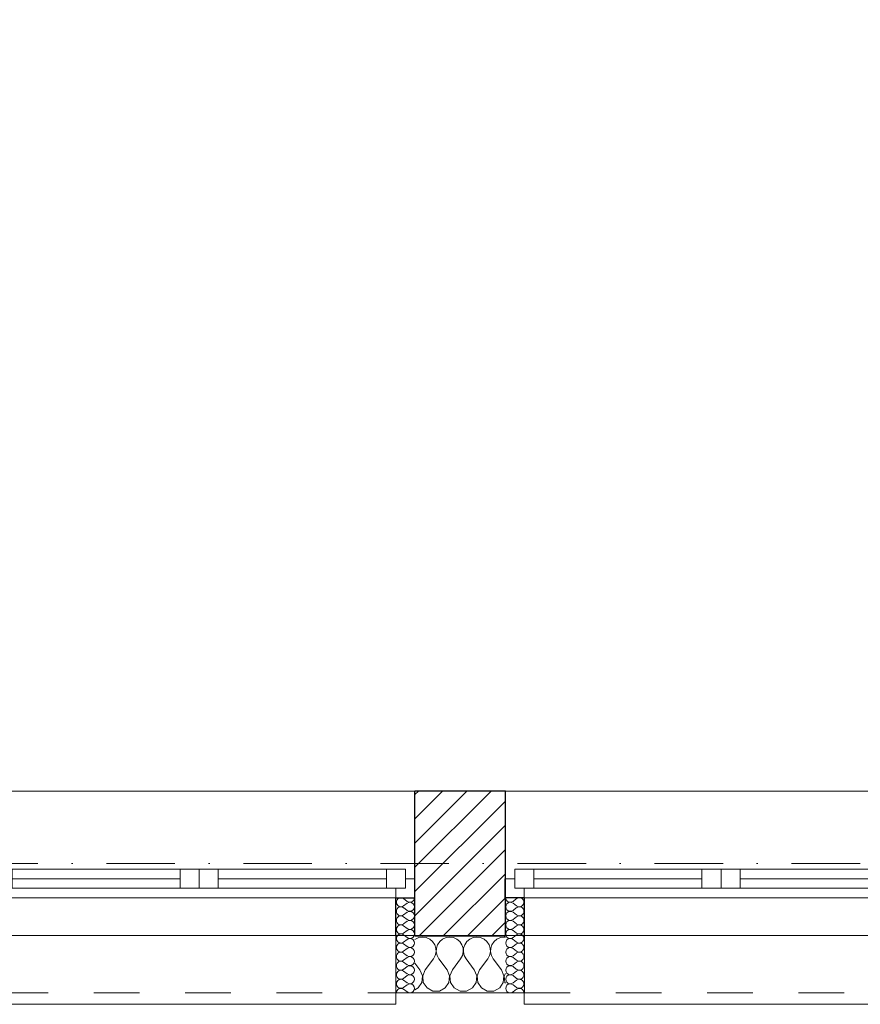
# Model space of a CAD drawing. Header units: millimetres. Extents: x 172139 to 266886, y 98118 to 138225.
# Tile 47 of 57: x 209370 to 211579, y 106825 to 109411. Entities that reach past the tile are written whole.
import ezdxf

# ---------------------------------------------------------------- set-up
doc = ezdxf.new("R2010")
doc.units = ezdxf.units.MM
doc.header["$MEASUREMENT"] = 0
doc.linetypes.add('Kropki i Kreski', pattern=[360, 180, -90, 0, -90])
doc.linetypes.add('Przerywana', pattern=[240, 120, -120])
for name, color, linetype in [('Konstrukcja - Siatki mod', 7, 'Continuous'), ('KR_INW', 7, 'Continuous'), ('NAPIS_SODON', 7, 'Continuous'), ('Okna ArchiCADa', 7, 'Continuous')]:
    doc.layers.add(name, color=color, linetype=linetype)
doc.layers.add('Konstrukcja - Siatki mod_Nr_pióra__48', color=7, linetype='Continuous', lineweight=15, true_color=0xa80f02)
doc.layers.add('KR_INW_Nr_pióra__102', color=7, linetype='Continuous', lineweight=5, true_color=0xcccccc)
for name, color, linetype, lineweight in [('KR_INW_Nr_pióra__101', 252, 'Continuous', 5), ('KR_INW_Nr_pióra__27', 7, 'Continuous', 25), ('KR_INW_Nr_pióra__47', 7, 'Continuous', 15), ('NAPIS_SODON_Nr_pióra__1', 7, 'Continuous', 13), ('Okna ArchiCADa_Nr_pióra__1', 7, 'Continuous', 13), ('Okna ArchiCADa_Nr_pióra__27', 7, 'Continuous', 25)]:
    doc.layers.add(name, color=color, linetype=linetype, lineweight=lineweight)

# ---------------------------------------------------------------- blocks, each defined once
blk = doc.blocks.new('Strop_1', base_point=(179225, 121523.3))
at = {"layer": 'NAPIS_SODON_Nr_pióra__1', "linetype": 'Continuous', "flags": 128}
blk.add_lwpolyline([(179225, 121523.3), (179225.9, 107003.8), (250898.3, 107008.3), (250897.4, 121527.8)], close=True, dxfattribs=at)
blk = doc.blocks.new('*X159')
at = {"layer": 'KR_INW_Nr_pióra__102', "linetype": 'Continuous'}
for p, q in [((210409.8, 106996.2), (210408.5, 106995.1)), ((210418.8, 107000.2), (210409.8, 106996.2)), ((210428.6, 107001.6), (210418.8, 107000.2)), ((210438.3, 107000.2), (210428.6, 107001.6)), ((210447.3, 106996.2), (210438.3, 107000.2)), ((210454.9, 106989.9), (210447.3, 106996.2)), ((210481.2, 106996.2), (210473.6, 106989.9)), ((210490.2, 107000.2), (210481.2, 106996.2)), ((210500, 107001.6), (210490.2, 107000.2)), ((210509.8, 107000.2), (210500, 107001.6)), ((210518.8, 106996.2), (210509.8, 107000.2)), ((210526.4, 106989.9), (210518.8, 106996.2)), ((210552.7, 106996.2), (210545.1, 106989.9)), ((210561.7, 107000.2), (210552.7, 106996.2)), ((210571.4, 107001.6), (210561.7, 107000.2)), ((210581.2, 107000.2), (210571.4, 107001.6)), ((210590.2, 106996.2), (210581.2, 107000.2)), ((210597.8, 106989.9), (210590.2, 106996.2)), ((210624.1, 106996.2), (210616.5, 106989.9)), ((210633.1, 107000.2), (210624.1, 106996.2)), ((210642.9, 107001.6), (210633.1, 107000.2)), ((210646.1, 107001.1), (210642.9, 107001.6)), ((210460.5, 106981.8), (210454.9, 106989.9)), ((210463.7, 106972.5), (210460.5, 106981.8)), ((210464.1, 106962.6), (210463.7, 106972.5)), ((210464.9, 106972.5), (210464.4, 106962.6)), ((210468.1, 106981.8), (210464.9, 106972.5)), ((210473.6, 106989.9), (210468.1, 106981.8)), ((210531.9, 106981.8), (210526.4, 106989.9)), ((210535.1, 106972.5), (210531.9, 106981.8)), ((210535.6, 106962.6), (210535.1, 106972.5)), ((210536.3, 106972.5), (210535.9, 106962.6)), ((210539.5, 106981.8), (210536.3, 106972.5)), ((210545.1, 106989.9), (210539.5, 106981.8)), ((210603.4, 106981.8), (210597.8, 106989.9)), ((210606.5, 106972.5), (210603.4, 106981.8)), ((210607, 106962.6), (210606.5, 106972.5)), ((210607.8, 106972.5), (210607.3, 106962.6)), ((210610.9, 106981.8), (210607.8, 106972.5)), ((210616.5, 106989.9), (210610.9, 106981.8)), ((210435.7, 106915.9), (210457.1, 106944.4)), ((210457.1, 106944.4), (210461.9, 106953.1)), ((210461.9, 106953.1), (210464.1, 106962.6)), ((210464.4, 106962.6), (210466.7, 106953.1)), ((210466.7, 106953.1), (210471.4, 106944.4)), ((210492.9, 106915.9), (210471.4, 106944.4)), ((210507.1, 106915.9), (210528.6, 106944.4)), ((210528.6, 106944.4), (210533.3, 106953.1)), ((210533.3, 106953.1), (210535.6, 106962.6)), ((210535.9, 106962.6), (210538.1, 106953.1)), ((210538.1, 106953.1), (210542.9, 106944.4)), ((210564.3, 106915.9), (210542.9, 106944.4)), ((210578.6, 106915.9), (210600, 106944.4)), ((210600, 106944.4), (210604.8, 106953.1)), ((210604.8, 106953.1), (210607, 106962.6)), ((210607.3, 106962.6), (210609.5, 106953.1)), ((210609.5, 106953.1), (210614.3, 106944.4)), ((210635.7, 106915.9), (210614.3, 106944.4)), ((210421.4, 106915.9), (210408.5, 106933.1)), ((210428.2, 106899.8), (210421.4, 106915.9)), ((210426.5, 106882.5), (210428.2, 106899.8)), ((210435.7, 106915.9), (210429, 106899.8)), ((210429, 106899.8), (210430.6, 106882.5)), ((210499.6, 106899.8), (210492.9, 106915.9)), ((210497.9, 106882.5), (210499.6, 106899.8)), ((210507.1, 106915.9), (210500.4, 106899.8)), ((210500.4, 106899.8), (210502.1, 106882.5)), ((210571, 106899.8), (210564.3, 106915.9)), ((210569.4, 106882.5), (210571, 106899.8)), ((210578.6, 106915.9), (210571.8, 106899.8)), ((210571.8, 106899.8), (210573.5, 106882.5)), ((210642.4, 106899.8), (210635.7, 106915.9)), ((210640.8, 106882.5), (210642.4, 106899.8)), ((210646.1, 106906.4), (210643.3, 106899.8)), ((210643.3, 106899.8), (210644.9, 106882.5)), ((210408.5, 106863.5), (210416.9, 106868)), ((210416.9, 106868), (210426.5, 106882.5)), ((210430.6, 106882.5), (210440.3, 106868)), ((210440.3, 106868), (210455.6, 106859.8)), ((210473, 106859.8), (210488.3, 106868)), ((210488.3, 106868), (210497.9, 106882.5)), ((210502.1, 106882.5), (210511.7, 106868)), ((210511.7, 106868), (210527, 106859.8)), ((210544.4, 106859.8), (210559.7, 106868)), ((210559.7, 106868), (210569.4, 106882.5)), ((210573.5, 106882.5), (210583.1, 106868)), ((210583.1, 106868), (210598.4, 106859.8)), ((210615.8, 106859.8), (210631.2, 106868)), ((210631.2, 106868), (210640.8, 106882.5)), ((210644.9, 106882.5), (210646.1, 106880.8)), ((210455.6, 106859.8), (210473, 106859.8)), ((210527, 106859.8), (210544.4, 106859.8)), ((210598.4, 106859.8), (210615.8, 106859.8))]:
    blk.add_line(p, q, dxfattribs=at)
blk = doc.blocks.new('*X196')
at = {"layer": 'KR_INW_Nr_pióra__102', "linetype": 'Continuous'}
for p, q in [((210388.2, 107095.6), (210378.7, 107102.8)), ((210388.2, 107090.9), (210378.7, 107083.7)), ((210388.2, 107071.8), (210378.7, 107079)), ((210388.2, 107067), (210378.7, 107059.9)), ((210388.2, 107048), (210378.7, 107055.1)), ((210388.2, 107043.2), (210378.7, 107036.1)), ((210388.2, 107024.2), (210378.7, 107031.3)), ((210388.2, 107019.4), (210378.7, 107012.3)), ((210388.2, 107000.4), (210378.7, 107007.5)), ((210388.2, 106995.6), (210378.7, 106988.5)), ((210388.2, 106976.6), (210378.7, 106983.7)), ((210388.2, 106971.8), (210378.7, 106964.7)), ((210388.2, 106952.8), (210378.7, 106959.9)), ((210388.2, 106948), (210378.7, 106940.9)), ((210388.2, 106929), (210378.7, 106936.1)), ((210388.2, 106924.2), (210378.7, 106917)), ((210388.2, 106905.1), (210378.7, 106912.3)), ((210388.2, 106900.4), (210378.7, 106893.2)), ((210388.2, 106881.3), (210378.7, 106888.5)), ((210388.2, 106876.6), (210378.7, 106869.4)), ((210388.2, 106857.5), (210378.7, 106864.7))]:
    blk.add_line(p, q, dxfattribs=at)
for centre, start, end in [((210371.6, 107093.2), 53.1301, 180), ((210395.4, 107105.1), 233.1301, 0), ((210371.6, 107093.2), 180, 306.8699), ((210371.6, 107069.4), 53.1301, 180), ((210395.4, 107081.3), 233.1301, 126.8699), ((210371.6, 107069.4), 180, 306.8699), ((210371.6, 107045.6), 53.1301, 180), ((210395.4, 107057.5), 233.1301, 126.8699), ((210371.6, 107045.6), 180, 306.8699), ((210371.6, 107021.8), 53.1301, 180), ((210371.6, 107021.8), 180, 306.8699), ((210395.4, 107033.7), 233.1301, 126.8699), ((210395.4, 107009.9), 233.1301, 126.8699), ((210371.6, 106998), 53.1301, 180), ((210371.6, 106998), 180, 306.8699), ((210395.4, 106986.1), 233.1301, 126.8699), ((210371.6, 106974.2), 53.1301, 180), ((210371.6, 106974.2), 180, 306.8699), ((210395.4, 106962.3), 233.1301, 126.8699), ((210371.6, 106950.4), 53.1301, 180), ((210371.6, 106950.4), 180, 306.8699), ((210395.4, 106938.5), 233.1301, 126.8699), ((210371.6, 106926.6), 53.1301, 180), ((210371.6, 106926.6), 180, 306.8699), ((210395.4, 106914.7), 233.1301, 126.8699), ((210371.6, 106902.8), 53.1301, 180), ((210371.6, 106902.8), 180, 306.8699), ((210395.4, 106890.9), 233.1301, 126.8699), ((210371.6, 106879), 53.1301, 180), ((210371.6, 106879), 180, 306.8699), ((210371.6, 106855.1), 53.1301, 180), ((210395.4, 106867), 233.1301, 126.8699)]:
    blk.add_arc(centre, 11.9, start, end, dxfattribs=at)
blk = doc.blocks.new('*X197')
at = {"layer": 'KR_INW_Nr_pióra__102', "linetype": 'Continuous'}
for p, q in [((210666.3, 107095.6), (210675.8, 107102.8)), ((210666.3, 107090.9), (210675.8, 107083.7)), ((210666.3, 107071.8), (210675.8, 107079)), ((210666.3, 107067), (210675.8, 107059.9)), ((210666.3, 107048), (210675.8, 107055.1)), ((210666.3, 107043.2), (210675.8, 107036.1)), ((210666.3, 107024.2), (210675.8, 107031.3)), ((210666.3, 107019.4), (210675.8, 107012.3)), ((210666.3, 107000.4), (210675.8, 107007.5)), ((210666.3, 106995.6), (210675.8, 106988.5)), ((210666.3, 106976.6), (210675.8, 106983.7)), ((210666.3, 106971.8), (210675.8, 106964.7)), ((210666.3, 106952.8), (210675.8, 106959.9)), ((210666.3, 106948), (210675.8, 106940.9)), ((210666.3, 106929), (210675.8, 106936.1)), ((210666.3, 106924.2), (210675.8, 106917)), ((210666.3, 106905.1), (210675.8, 106912.3)), ((210666.3, 106900.4), (210675.8, 106893.2)), ((210666.3, 106881.3), (210675.8, 106888.5)), ((210666.3, 106876.6), (210675.8, 106869.4)), ((210666.3, 106857.5), (210675.8, 106864.7))]:
    blk.add_line(p, q, dxfattribs=at)
for centre, start, end in [((210659.1, 107105.1), 180, 306.8699), ((210683, 107093.2), 0, 126.8699), ((210659.1, 107081.3), 53.1301, 306.8699), ((210683, 107093.2), 233.1301, 0), ((210683, 107069.4), 0, 126.8699), ((210659.1, 107057.5), 53.1301, 306.8699), ((210683, 107069.4), 233.1301, 0), ((210683, 107045.6), 0, 126.8699), ((210659.1, 107033.7), 53.1301, 306.8699), ((210659.1, 107009.9), 53.1301, 306.8699), ((210683, 107045.6), 233.1301, 0), ((210683, 107021.8), 0, 126.8699), ((210683, 107021.8), 233.1301, 0), ((210659.1, 106986.1), 53.1301, 306.8699), ((210683, 106998), 0, 126.8699), ((210683, 106998), 233.1301, 0), ((210659.1, 106962.3), 53.1301, 306.8699), ((210683, 106974.2), 0, 126.8699), ((210683, 106974.2), 233.1301, 0), ((210659.1, 106938.5), 53.1301, 306.8699), ((210683, 106950.4), 0, 126.8699), ((210683, 106950.4), 233.1301, 0), ((210659.1, 106914.7), 53.1301, 306.8699), ((210683, 106926.6), 0, 126.8699), ((210683, 106926.6), 233.1301, 0), ((210659.1, 106890.9), 53.1301, 306.8699), ((210683, 106902.8), 0, 126.8699), ((210683, 106902.8), 233.1301, 0), ((210659.1, 106867), 53.1301, 306.8699), ((210683, 106879), 0, 126.8699), ((210683, 106879), 233.1301, 0), ((210683, 106855.1), 0, 126.8699)]:
    blk.add_arc(centre, 11.9, start, end, dxfattribs=at)
blk = doc.blocks.new('Okno dwuskrzydłowe 19_5')
at = {"layer": 'Okna ArchiCADa_Nr_pióra__1', "linetype": 'Continuous'}
for p, q in [((-566.8, 230), (566.8, 230)), ((-566.8, 0), (-541.8, 0)), ((-541.8, 25), (-491.8, 25)), ((-541.8, -25), (-541.8, 25)), ((-541.8, 0), (-541.8, -25)), ((-491.8, 25), (-50, 25)), ((-491.8, 25), (-491.8, -25)), ((-491.8, 25), (-50, 25)), ((-491.8, 0), (-50, 0)), ((-50, -25), (-50, 25)), ((-50, 25), (0, 25)), ((0, 25), (0, -25)), ((0, 25), (50, 25)), ((0, -25), (0, 25)), ((50, 25), (491.8, 25)), ((50, 25), (50, -25)), ((50, 25), (491.8, 25)), ((50, 0), (491.8, 0)), ((491.8, -25), (491.8, 25)), ((491.8, 25), (541.8, 25)), ((541.8, 25), (541.8, -25)), ((541.8, -25), (541.8, 0)), ((541.8, 0), (566.8, 0)), ((-541.8, -25), (-516.8, -25)), ((-491.8, -25), (-541.8, -25)), ((-516.8, -25), (-516.8, -50)), ((-50, -25), (-491.8, -25)), ((0, -25), (-50, -25)), ((50, -25), (0, -25)), ((491.8, -25), (50, -25)), ((541.8, -25), (491.8, -25)), ((516.8, -50), (516.8, -25)), ((516.8, -25), (541.8, -25)), ((-516.8, -50), (-566.8, -50)), ((0, -50), (-516.8, -50)), ((516.8, -50), (0, -50)), ((566.8, -50), (516.8, -50)), ((-516.8, -300), (-516.8, -330)), ((516.8, -330), (516.8, -300)), ((-516.8, -330), (516.8, -330))]:
    blk.add_line(p, q, dxfattribs=at)
at = {"layer": 'Okna ArchiCADa_Nr_pióra__1', "linetype": 'Przerywana'}
blk.add_line((-516.8, -300), (516.8, -300), dxfattribs=at)
at = {"layer": 'Okna ArchiCADa_Nr_pióra__27', "linetype": 'Continuous'}
for p, q in [((-566.8, -50), (-566.8, 0)), ((566.8, -50), (566.8, 0)), ((-516.8, -50), (-566.8, -50)), ((516.8, -50), (566.8, -50))]:
    blk.add_line(p, q, dxfattribs=at)
blk = doc.blocks.new('Ściana_3', base_point=(179075.1, 106855.1))
at = {"layer": 'KR_INW_Nr_pióra__101', "linetype": 'Continuous'}
h = blk.add_hatch(dxfattribs=at)
h.set_pattern_fill('Cegła_licówka', color=256, style=0, pattern_type=2)
h.set_pattern_definition([(45, (0, 0), (-31.819804, 31.819804), [])])
h.paths.add_polyline_path([(210646.1, 107385.1), (210408.5, 107385.1), (210408.5, 107155.1), (210408.5, 107105.1), (210408.5, 107005.1), (210646.1, 107005.1), (210646.1, 107105.1), (210646.1, 107155.1)])
at = {"layer": 'KR_INW_Nr_pióra__27', "linetype": 'Continuous'}
for p, q in [((210408.5, 107155.1), (210408.5, 107385.1)), ((210646.1, 107155.1), (210646.1, 107385.1)), ((210408.5, 107105.1), (210408.5, 107155.1)), ((210646.1, 107105.1), (210646.1, 107155.1)), ((210358.5, 107005.1), (210358.5, 107105.1)), ((210358.5, 107105.1), (210408.5, 107105.1)), ((210408.5, 107005.1), (210408.5, 107105.1)), ((210646.1, 107005.1), (210646.1, 107105.1)), ((210696.1, 107105.1), (210646.1, 107105.1)), ((210696.1, 107005.1), (210696.1, 107105.1)), ((210408.5, 107005.1), (210646.1, 107005.1))]:
    blk.add_line(p, q, dxfattribs=at)
at = {"layer": 'KR_INW_Nr_pióra__27', "linetype": 'Continuous', "flags": 128}
blk.add_lwpolyline([(210646.1, 107385.1), (210408.5, 107385.1)], dxfattribs=at)
at = {"layer": 'KR_INW_Nr_pióra__47', "linetype": 'Continuous'}
for p, q in [((210408.5, 107105.1), (210358.5, 107105.1)), ((210358.5, 107105.1), (210358.5, 106855.1)), ((210646.1, 107105.1), (210696.1, 107105.1)), ((210696.1, 107105.1), (210696.1, 106855.1)), ((210358.5, 106855.1), (210358.5, 107005.1)), ((210696.1, 106855.1), (210696.1, 107005.1)), ((210408.5, 106855.1), (210358.5, 106855.1)), ((210646.1, 106855.1), (210696.1, 106855.1))]:
    blk.add_line(p, q, dxfattribs=at)
at = {"layer": 'KR_INW_Nr_pióra__47', "linetype": 'Continuous', "flags": 128}
blk.add_lwpolyline([(210408.5, 106855.1), (210646.1, 106855.1)], dxfattribs=at)
at = {"layer": 'KR_INW'}
for name in ['*X196', '*X197', '*X159']:
    blk.add_blockref(name, (0, 0), dxfattribs=at)
at = {"layer": 'Okna ArchiCADa', "color": 21, "linetype": 'Continuous', "lineweight": 13, "true_color": 0xff9955, "zscale": 1000}
for p in [(209841.7, 107155.1), (211212.8, 107155.1)]:
    blk.add_blockref('Okno dwuskrzydłowe 19_5', p, dxfattribs=at)
blk = doc.blocks.new('Standardowy znacznik siatki_10')
at = {"layer": 'Konstrukcja - Siatki mod_Nr_pióra__48', "linetype": 'Kropki i Kreski'}
blk.add_line((1000, 0), (72912, 0), dxfattribs=at)

msp = doc.modelspace()

# ---------------------------------------------------------------- block references
at = {"layer": 'Konstrukcja - Siatki mod', "color": 8, "linetype": 'Continuous', "lineweight": 13, "zscale": 1000}
msp.add_blockref('Standardowy znacznik siatki_10', (177989.3, 107195.1), dxfattribs=at)
at = {"layer": 'KR_INW'}
msp.add_blockref('Ściana_3', (179075.1, 106855.1), dxfattribs=at)
at = {"layer": 'NAPIS_SODON', "linetype": 'Continuous'}
msp.add_blockref('Strop_1', (179225, 121523.3), dxfattribs=at)

doc.saveas('drawing.dxf')
